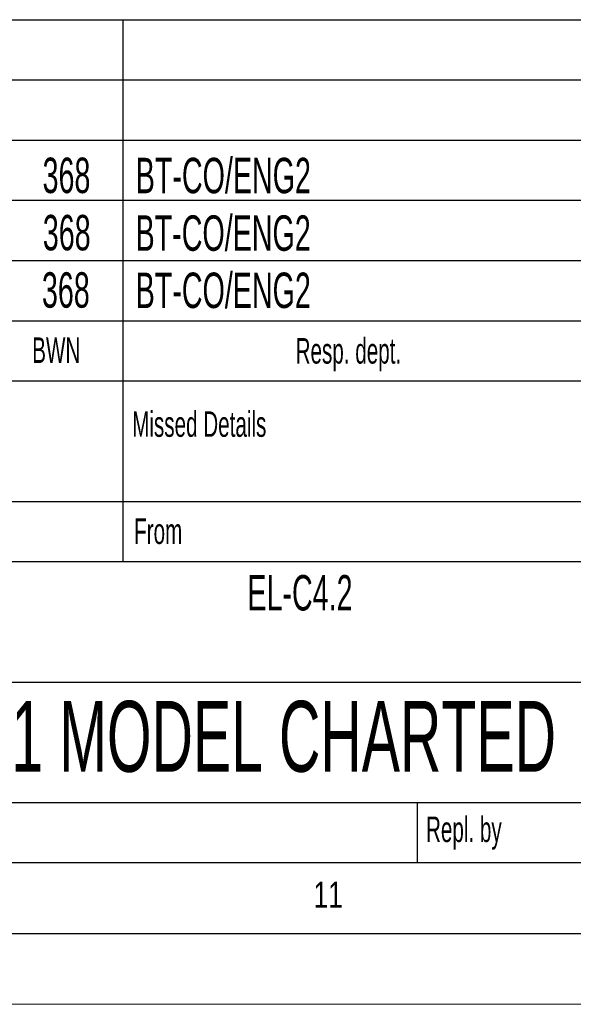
# Model space of a CAD drawing. Header units: millimetres. Extents: x 0 to 594, y 0 to 420.
# Tile 22 of 44: x 504 to 543, y 0 to 70. Entities that reach past the tile are written whole.
import ezdxf

# ---------------------------------------------------------------- set-up
doc = ezdxf.new("R2010")
doc.units = ezdxf.units.MM
doc.layers.add('FORMAT', color=7, linetype='Continuous')
doc.layers.add('SLD-0', color=7, linetype='Continuous')
doc.styles.add('SLDTEXTSTYLE0', font='TXT', dxfattribs={"width": 0.75})
doc.styles.add('SLDTEXTSTYLE1', font='TXT', dxfattribs={"width": 0.605})

msp = doc.modelspace()

# ---------------------------------------------------------------- linework, layer by layer
at = {"color": 7, "linetype": 'Continuous', "lineweight": 18}
msp.add_line((0.000041, 0.000053), (594.000041, 0.000053), dxfattribs=at)
at = {"layer": 'FORMAT'}
for p, q in [((399.400041, 69.500053), (584.000041, 69.500053)), ((399.400041, 69.500053), (584.000041, 69.500053)), ((399.400041, 69.500053), (584.000041, 69.500053)), ((511.200041, 69.500053), (511.200041, 44.000053)), ((399.400041, 65.250053), (584.000041, 65.250053)), ((399.400041, 65.250053), (584.000041, 65.250053)), ((511.200041, 65.250053), (511.200041, 44.000053)), ((399.400041, 61.000053), (584.000041, 61.000053)), ((399.400041, 56.750053), (584.000041, 56.750053)), ((399.400041, 52.500053), (584.000041, 52.500053)), ((399.400041, 48.250053), (584.000041, 48.250053)), ((399.400041, 44.000053), (584.000041, 44.000053)), ((511.200041, 44.000053), (511.200041, 31.250053)), ((399.400041, 35.500053), (584.000041, 35.500053)), ((477.400041, 31.250053), (584.000041, 31.250053)), ((477.400041, 22.750053), (584.000041, 22.750053)), ((477.400041, 14.250053), (584.000041, 14.250053)), ((532.000041, 10.000053), (532.000041, 14.250053)), ((20.000041, 10.000053), (584.000041, 10.000053)), ((399.400041, 10.000053), (584.000041, 10.000053)), ((15.000041, 5.000053), (589.000041, 5.000053))]:
    msp.add_line(p, q, dxfattribs=at)
at = {"layer": 'SLD-0'}
msp.add_line((399.400041, 10.000053), (584.000041, 10.000053), dxfattribs=at)

# ---------------------------------------------------------------- texts
at = {"layer": 'FORMAT'}
for s, insert, char_height, attachment_point, style in [('368', (507.217524, 59.762506), 2.5, 2, 'SLDTEXTSTYLE1'), ('BT-CO/ENG2', (512.106543, 59.75062), 2.5, 1, 'SLDTEXTSTYLE1'), ('368', (507.237121, 55.718471), 2.5, 2, 'SLDTEXTSTYLE1'), ('BT-CO/ENG2', (512.093923, 55.688768), 2.5, 1, 'SLDTEXTSTYLE1'), ('368', (507.17273, 51.671106), 2.5, 2, 'SLDTEXTSTYLE1'), ('BT-CO/ENG2', (512.100811, 51.647863), 2.5, 1, 'SLDTEXTSTYLE1'), ('BWN', (504.799397, 47.072858), 1.8, 1, 'SLDTEXTSTYLE1'), ('Resp. dept.', (523.388404, 47.024586), 1.8, 1, 'SLDTEXTSTYLE1'), ('Missed Details', (511.85418, 41.856597), 1.8, 1, 'SLDTEXTSTYLE1'), ('From', (511.991116, 34.295022), 1.8, 1, 'SLDTEXTSTYLE1'), ('EL-C4.2', (523.695962, 30.300504), 2.5, 2, 'SLDTEXTSTYLE1'), ('1 MODEL CHARTED', (522.547677, 21.416258), 5, 2, 'SLDTEXTSTYLE1'), ('Repl. by', (532.589233, 13.253409), 1.8, 1, 'SLDTEXTSTYLE1'), ('11', (524.652782, 8.668016), 1.8520833, 1, 'SLDTEXTSTYLE0')]:
    msp.add_mtext(s, dxfattribs=dict(at, insert=insert, char_height=char_height, attachment_point=attachment_point, style=style))

doc.saveas('drawing.dxf')
